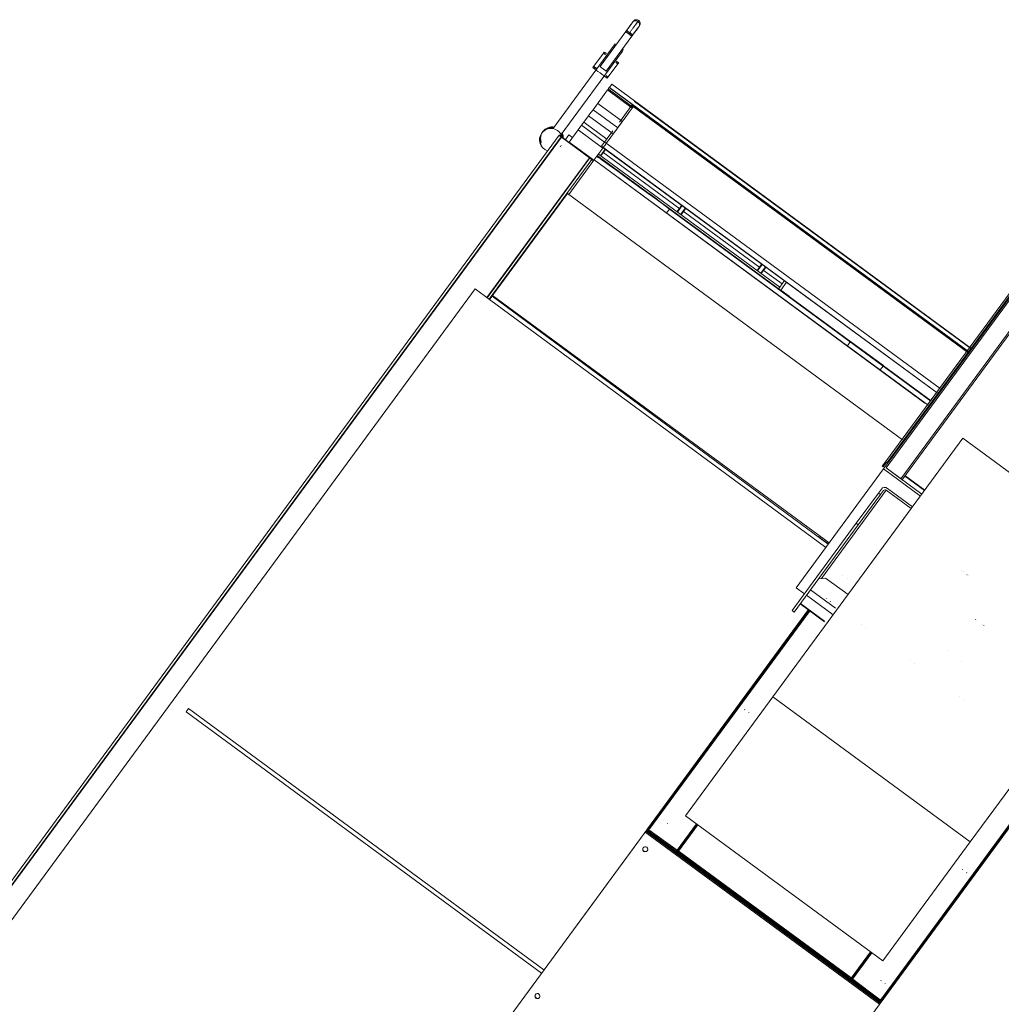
# Model space of a CAD drawing. Header units: metres. Extents: x 135583 to 135939, y 457896 to 458258.
# Tile 159 of 256: x 135758.92 to 135760.85, y 457918.9 to 457920.83. Entities that reach past the tile are written whole.
import ezdxf

# ---------------------------------------------------------------- set-up
doc = ezdxf.new("R2010")
doc.units = ezdxf.units.M
doc.layers.add('NIEUWE INSTALLATIE', color=250, linetype='Continuous', lineweight=0)

msp = doc.modelspace()

# ---------------------------------------------------------------- linework, layer by layer
at = {"layer": 'NIEUWE INSTALLATIE'}
for p, q in [((135760.1109, 457920.8031), (135760.0606, 457920.7346)), ((135760.0727, 457920.7257), (135760.123, 457920.7942)), ((135760.0886, 457920.7769), (135759.9698, 457920.6152)), ((135759.9826, 457920.5989), (135760.1047, 457920.7651)), ((135760.0902, 457920.7791), (135760.0886, 457920.7769)), ((135760.1047, 457920.7651), (135760.1063, 457920.7672)), ((135760.0674, 457920.7608), (135760.0467, 457920.7326)), ((135760.069, 457920.763), (135760.0675, 457920.7608)), ((135760.0749, 457920.7119), (135760.0956, 457920.7401)), ((135760.0957, 457920.7401), (135760.0972, 457920.7422)), ((135760.0469, 457920.6501), (135760.0754, 457920.6889)), ((135760.0754, 457920.6889), (135760.1238, 457920.6534)), ((135760.0787, 457920.6934), (135760.0767, 457920.6907)), ((135760.0768, 457920.6908), (135760.1251, 457920.6552)), ((135760.0789, 457920.6937), (135760.0787, 457920.6934)), ((135760.0787, 457920.6934), (135760.7831, 457920.176)), ((135760.0837, 457920.7001), (135760.0789, 457920.6937)), ((135760.7833, 457920.1762), (135760.0789, 457920.6937)), ((135760.788, 457920.1826), (135760.0837, 457920.7001)), ((135760.0469, 457920.6501), (135760.0953, 457920.6146)), ((135760.1044, 457920.6269), (135760.056, 457920.6625)), ((135760.123, 457920.6591), (135760.0985, 457920.6257)), ((135760.7823, 457920.1748), (135760.123, 457920.6591)), ((135760.1259, 457920.6562), (135760.7819, 457920.1743)), ((135760.1282, 457920.6661), (135760.7874, 457920.1818)), ((135760.0382, 457920.6383), (135760.029, 457920.6257)), ((135760.0382, 457920.6383), (135760.0409, 457920.6419)), ((135760.0382, 457920.6383), (135760.0866, 457920.6028)), ((135760.0178, 457920.6105), (135760.0001, 457920.5864)), ((135760.0245, 457920.6195), (135760.0178, 457920.6105)), ((135760.0662, 457920.575), (135760.0178, 457920.6105)), ((135760.029, 457920.6257), (135760.0245, 457920.6195)), ((135760.0245, 457920.6195), (135760.0696, 457920.5864)), ((135760.0741, 457920.5926), (135760.029, 457920.6257)), ((135760.0866, 457920.6028), (135760.0952, 457920.6145)), ((135756.4279, 457915.7647), (135759.9802, 457920.5999)), ((135759.9843, 457920.5969), (135756.4319, 457915.7617)), ((135759.985, 457920.5963), (135756.4327, 457915.7611)), ((135759.9467, 457920.6049), (135759.9462, 457920.6043)), ((135759.9483, 457920.6071), (135759.9478, 457920.6064)), ((135759.9803, 457920.5999), (135759.9805, 457920.6002)), ((135759.985, 457920.5963), (135760.0398, 457920.556)), ((135759.9853, 457920.5967), (135760.0401, 457920.5564)), ((135759.9926, 457920.5914), (135759.9996, 457920.601)), ((135760.0069, 457920.5956), (135759.9996, 457920.601)), ((135760.0859, 457920.6086), (135760.0638, 457920.5786)), ((135759.9825, 457920.5776), (135759.983, 457920.5783)), ((135759.9841, 457920.5798), (135759.9846, 457920.5804)), ((135759.9996, 457920.5856), (135760.0479, 457920.5501)), ((135760.0001, 457920.5864), (135760.0485, 457920.5509)), ((135760.0485, 457920.5509), (135760.0662, 457920.575)), ((135760.0711, 457920.5732), (135760.0615, 457920.5602)), ((135760.0623, 457920.5596), (135760.0719, 457920.5726)), ((135760.7218, 457920.0952), (135760.0638, 457920.5786)), ((135760.7218, 457920.0952), (135760.0638, 457920.5786)), ((135760.0662, 457920.575), (135760.0667, 457920.5756)), ((135760.0667, 457920.5756), (135760.7214, 457920.0947)), ((135760.7277, 457920.1032), (135760.0698, 457920.5866)), ((135760.0398, 457920.556), (135759.8385, 457920.282)), ((135759.8393, 457920.2814), (135760.0407, 457920.5555)), ((135760.0447, 457920.5525), (135759.8434, 457920.2785)), ((135760.0436, 457920.5539), (135760.045, 457920.5529)), ((135760.045, 457920.5529), (135760.0447, 457920.5526)), ((135760.0449, 457920.5528), (135760.0481, 457920.5504)), ((135760.6978, 457920.0747), (135760.0489, 457920.5515)), ((135760.7038, 457920.071), (135760.0492, 457920.5519)), ((135760.1579, 457920.4839), (135760.0549, 457920.5596)), ((135760.7099, 457920.0792), (135760.0553, 457920.5601)), ((135760.4129, 457920.302), (135760.0575, 457920.5631)), ((135760.2169, 457920.4559), (135760.0662, 457920.5666)), ((135760.0686, 457920.5686), (135760.0694, 457920.5693)), ((135760.0485, 457920.5509), (135759.9992, 457920.4838)), ((135760.0479, 457920.5501), (135760.0485, 457920.5509)), ((135761.0442, 457920.528), (135760.6185, 457919.9486)), ((135761.0354, 457920.5244), (135760.6203, 457919.9595)), ((135761.0474, 457920.5273), (135760.6217, 457919.9478)), ((135761.0386, 457920.5237), (135760.6235, 457919.9587)), ((135760.6507, 457919.9265), (135761.0764, 457920.506)), ((135760.6523, 457919.9237), (135761.0781, 457920.5031)), ((135759.8498, 457920.2855), (135759.9968, 457920.4856)), ((135759.9968, 457920.4856), (135760.6536, 457920.0031)), ((135760.1568, 457920.4855), (135760.1572, 457920.486)), ((135760.1729, 457920.4737), (135760.1568, 457920.4855)), ((135760.1733, 457920.4742), (135760.1572, 457920.486)), ((135760.1729, 457920.4737), (135760.1733, 457920.4742)), ((135760.1967, 457920.4554), (135760.1911, 457920.4477)), ((135760.1967, 457920.4554), (135760.7095, 457920.0786)), ((135760.221, 457920.4631), (135760.2114, 457920.45)), ((135760.2218, 457920.4625), (135760.2122, 457920.4495)), ((135760.2185, 457920.4597), (135760.2182, 457920.4588)), ((135760.2282, 457920.4578), (135760.2186, 457920.4447)), ((135760.2195, 457920.4441), (135760.229, 457920.4572)), ((135760.3741, 457920.3404), (135760.2234, 457920.4512)), ((135760.2257, 457920.4532), (135760.2266, 457920.4538)), ((135760.3781, 457920.3476), (135760.3685, 457920.3346)), ((135760.3789, 457920.3471), (135760.3693, 457920.334)), ((135760.3757, 457920.3443), (135760.3753, 457920.3433)), ((135760.3854, 457920.3423), (135760.3758, 457920.3293)), ((135760.3766, 457920.3287), (135760.3862, 457920.3417)), ((135760.4176, 457920.3085), (135760.3805, 457920.3357)), ((135760.3829, 457920.3377), (135760.3837, 457920.3384)), ((135760.4105, 457920.2988), (135760.4129, 457920.302)), ((135760.4129, 457920.302), (135760.4176, 457920.3085)), ((135760.4265, 457920.3121), (135760.4151, 457920.2966)), ((135760.4176, 457920.3085), (135760.4225, 457920.3151)), ((135758.6317, 457918.687), (135759.8158, 457920.2987)), ((135758.6318, 457918.6869), (135759.8159, 457920.2987)), ((135759.8158, 457920.2987), (135759.8441, 457920.2779)), ((135759.8159, 457920.2987), (135759.8158, 457920.2987)), ((135759.8441, 457920.2778), (135759.8489, 457920.2843)), ((135759.8498, 457920.2855), (135759.8489, 457920.2843)), ((135759.8489, 457920.2843), (135760.508, 457919.7982)), ((135760.5098, 457919.8006), (135759.8498, 457920.2855)), ((135760.5098, 457919.8006), (135759.8498, 457920.2855)), ((135760.4308, 457920.2842), (135760.4147, 457920.2961)), ((135760.4151, 457920.2966), (135760.4312, 457920.2847)), ((135759.8441, 457920.2778), (135760.5033, 457919.7917)), ((135760.5513, 457920.1949), (135760.5456, 457920.1872)), ((135760.5519, 457920.1956), (135760.5513, 457920.1949)), ((135760.6163, 457920.1483), (135760.5519, 457920.1956)), ((135760.6158, 457920.1475), (135760.6101, 457920.1398)), ((135760.6163, 457920.1483), (135760.6158, 457920.1475)), ((135760.1096, 457920.0934), (135760.1029, 457920.0983)), ((135760.7722, 457920.0058), (135760.3997, 457919.4987)), ((135760.7722, 457920.0058), (135761.159, 457919.7216)), ((135760.6203, 457919.9595), (135760.6141, 457919.951)), ((135760.6157, 457919.9498), (135760.6219, 457919.9583)), ((135760.4453, 457919.7128), (135760.6166, 457919.946)), ((135760.6141, 457919.951), (135760.6157, 457919.9498)), ((135760.6166, 457919.946), (135760.6185, 457919.9485)), ((135760.6166, 457919.946), (135760.6891, 457919.8927)), ((135760.6507, 457919.9265), (135760.6217, 457919.9478)), ((135760.6918, 457919.8963), (135760.6217, 457919.9478)), ((135760.6577, 457919.9325), (135760.6971, 457919.9036)), ((135760.6976, 457919.9043), (135760.6582, 457919.9332)), ((135760.6218, 457919.904), (135760.4948, 457919.7311)), ((135760.5631, 457919.8394), (135760.6065, 457919.8985)), ((135760.6105, 457919.8955), (135760.5671, 457919.8364)), ((135760.6124, 457919.9064), (135760.6065, 457919.8985)), ((135760.6065, 457919.8985), (135760.6105, 457919.8955)), ((135760.6105, 457919.8955), (135760.6164, 457919.9035)), ((135760.6218, 457919.904), (135760.6709, 457919.8679)), ((135760.6736, 457919.8715), (135760.6244, 457919.9076)), ((135760.5631, 457919.8394), (135760.4372, 457919.668)), ((135760.5671, 457919.8364), (135760.5631, 457919.8394)), ((135760.5671, 457919.8364), (135760.4413, 457919.6651)), ((135760.7694, 457919.746), (135760.7694, 457919.746)), ((135760.7724, 457919.7439), (135760.7724, 457919.7439)), ((135760.5028, 457919.7319), (135760.4894, 457919.7306)), ((135760.5028, 457919.7319), (135760.5471, 457919.6994)), ((135760.5368, 457919.736), (135760.5368, 457919.736)), ((135760.5449, 457919.7301), (135760.5449, 457919.7301)), ((135760.7801, 457919.7382), (135760.7802, 457919.7382)), ((135760.7831, 457919.736), (135760.7831, 457919.736)), ((135760.7865, 457919.2145), (135761.159, 457919.7216)), ((135760.4614, 457919.701), (135760.4453, 457919.7128)), ((135760.4734, 457919.7089), (135760.5226, 457919.6727)), ((135760.4655, 457919.6981), (135760.5179, 457919.6596)), ((135760.5042, 457919.6917), (135760.504, 457919.6914)), ((135760.512, 457919.6854), (135760.5121, 457919.6854)), ((135760.5121, 457919.6854), (135760.5123, 457919.6858)), ((135760.4697, 457919.6701), (135759.6573, 457918.5643)), ((135760.1537, 457919.24), (135760.4697, 457919.67)), ((135760.1544, 457919.2395), (135760.4704, 457919.6695)), ((135760.4721, 457919.6682), (135760.1562, 457919.2382)), ((135760.4724, 457919.668), (135760.1565, 457919.238)), ((135760.4372, 457919.668), (135760.4413, 457919.6651)), ((135760.453, 457919.681), (135760.5005, 457919.6461)), ((135760.4536, 457919.6819), (135760.5005, 457919.6474)), ((135760.797, 457919.6511), (135760.7969, 457919.6509)), ((135760.7989, 457919.6494), (135760.7989, 457919.6494)), ((135760.5726, 457919.6411), (135760.5726, 457919.6411)), ((135760.5806, 457919.6352), (135760.5806, 457919.6352)), ((135760.811, 457919.6405), (135760.811, 457919.6406)), ((135760.813, 457919.6391), (135760.8132, 457919.6392)), ((135760.7431, 457919.5892), (135760.743, 457919.5891)), ((135760.6693, 457919.5701), (135760.6693, 457919.5701)), ((135760.7702, 457919.5692), (135760.7702, 457919.5692)), ((135760.6773, 457919.5641), (135760.6773, 457919.5642)), ((135760.3997, 457919.4987), (135760.2285, 457919.2656)), ((135760.3997, 457919.4987), (135760.7865, 457919.2145)), ((135760.766, 457919.499), (135760.766, 457919.499)), ((135760.774, 457919.4931), (135760.774, 457919.4931)), ((135759.2489, 457919.4694), (135759.2536, 457919.4759)), ((135759.2536, 457919.4759), (135759.9506, 457918.9635)), ((135760.3444, 457919.4741), (135760.3441, 457919.4738)), ((135759.2489, 457919.4694), (135759.9459, 457918.957)), ((135760.3522, 457919.4679), (135760.3524, 457919.4682)), ((135760.3522, 457919.4678), (135760.3522, 457919.4679)), ((135760.1168, 457918.2268), (135760.9291, 457919.3325)), ((135760.6104, 457918.9045), (135760.9263, 457919.3346)), ((135760.6107, 457918.9043), (135760.9266, 457919.3343)), ((135760.9284, 457919.333), (135760.6125, 457918.903)), ((135760.2285, 457919.2656), (135760.6153, 457918.9815)), ((135760.1537, 457919.2399), (135760.1527, 457919.2385)), ((135760.1537, 457919.24), (135760.1537, 457919.2399)), ((135760.1561, 457919.2381), (135760.1537, 457919.2399)), ((135760.1537, 457919.2399), (135760.613, 457918.9024)), ((135760.2119, 457919.1982), (135760.1544, 457919.2395)), ((135760.1845, 457919.2565), (135760.1843, 457919.2562)), ((135760.1923, 457919.2503), (135760.1926, 457919.2506)), ((135760.1923, 457919.2503), (135760.1923, 457919.2503)), ((135760.2499, 457919.2499), (135760.2119, 457919.1982)), ((135760.2123, 457919.198), (135760.2502, 457919.2497)), ((135760.214, 457919.1967), (135760.252, 457919.2484)), ((135760.2147, 457919.1962), (135760.2526, 457919.2479)), ((135759.6944, 457918.6147), (135760.1491, 457919.2336)), ((135760.6085, 457918.8962), (135760.1491, 457919.2336)), ((135760.1509, 457919.236), (135760.1507, 457919.2358)), ((135760.1507, 457919.2358), (135760.6101, 457918.8984)), ((135760.6102, 457918.8986), (135760.1509, 457919.236)), ((135760.1527, 457919.2385), (135760.1519, 457919.2375)), ((135760.1519, 457919.2375), (135760.6113, 457918.9)), ((135760.1525, 457919.2383), (135760.6119, 457918.9008)), ((135760.1526, 457919.2384), (135760.612, 457918.901)), ((135760.1562, 457919.2382), (135760.1561, 457919.2381)), ((135760.214, 457919.1967), (135760.1565, 457919.238)), ((135760.1647, 457919.2295), (135760.1629, 457919.2271)), ((135760.1664, 457919.2319), (135760.1647, 457919.2295)), ((135760.171, 457919.2212), (135760.1727, 457919.2236)), ((135760.1727, 457919.2236), (135760.1745, 457919.226)), ((135760.8475, 457919.2215), (135760.6131, 457918.9025)), ((135760.1455, 457919.2033), (135760.1452, 457919.203)), ((135760.1452, 457919.203), (135760.1452, 457919.203)), ((135760.6153, 457918.9815), (135760.7865, 457919.2145)), ((135760.1533, 457919.1971), (135760.1535, 457919.1974)), ((135760.1533, 457919.1971), (135760.1533, 457919.1971)), ((135760.2157, 457919.1959), (135760.2139, 457919.1935)), ((135760.5508, 457918.9461), (135760.214, 457919.1935)), ((135760.5526, 457918.9485), (135760.2157, 457919.196)), ((135760.7715, 457919.1603), (135760.7713, 457919.16)), ((135760.7715, 457919.1604), (135760.7715, 457919.1603)), ((135760.7793, 457919.1541), (135760.7796, 457919.1544)), ((135760.7793, 457919.154), (135760.7793, 457919.1541)), ((135760.7796, 457919.1544), (135760.7796, 457919.1544)), ((135760.5911, 457918.9992), (135760.5532, 457918.9476)), ((135760.5918, 457918.9987), (135760.5538, 457918.9471)), ((135760.5935, 457918.9974), (135760.5556, 457918.9458)), ((135760.5559, 457918.9456), (135760.5939, 457918.9972)), ((135760.5525, 457918.9484), (135760.5508, 457918.946)), ((135760.6104, 457918.9045), (135760.5538, 457918.9471)), ((135760.6125, 457918.903), (135760.5559, 457918.9456)), ((135760.6117, 457918.9427), (135760.6114, 457918.9424)), ((135760.6117, 457918.9428), (135760.6117, 457918.9427)), ((135760.6195, 457918.9365), (135760.6197, 457918.9368)), ((135760.6195, 457918.9365), (135760.6195, 457918.9365)), ((135760.6197, 457918.9368), (135760.6197, 457918.9369)), ((135759.9339, 457918.9153), (135759.9338, 457918.9153)), ((135759.9341, 457918.9156), (135759.9339, 457918.9153)), ((135760.5918, 457918.9157), (135760.59, 457918.9133)), ((135760.5936, 457918.9181), (135760.5918, 457918.9157)), ((135760.5999, 457918.9098), (135760.6016, 457918.9122)), ((135759.9419, 457918.9094), (135759.9421, 457918.9097)), ((135759.9419, 457918.9094), (135759.9419, 457918.9094)), ((135760.5981, 457918.9074), (135760.5999, 457918.9098)), ((135760.6102, 457918.8986), (135760.6085, 457918.8962)), ((135760.612, 457918.901), (135760.6098, 457918.898)), ((135760.6101, 457918.8984), (135760.6102, 457918.8986)), ((135760.6106, 457918.9042), (135760.6107, 457918.9043)), ((135760.613, 457918.9024), (135760.6106, 457918.9042)), ((135760.6113, 457918.9), (135760.612, 457918.901)), ((135760.612, 457918.901), (135760.6131, 457918.9024)), ((135760.613, 457918.9024), (135760.6131, 457918.9025))]:
    msp.add_line(p, q, dxfattribs=at)
at = {"layer": 'NIEUWE INSTALLATIE', "flags": 128}
for points in [[(135760.1231, 457920.8197), (135760.1234, 457920.8201), (135760.1245, 457920.8216), (135760.1254, 457920.8228), (135760.1259, 457920.8234), (135760.1259, 457920.8235), (135760.1255, 457920.8229), (135760.1247, 457920.8219), (135760.1237, 457920.8204), (135760.1231, 457920.8197)], [(135760.1243, 457920.8213), (135760.1246, 457920.8217), (135760.1259, 457920.8229), (135760.1274, 457920.8238), (135760.1291, 457920.8243), (135760.1308, 457920.8244), (135760.1322, 457920.8242), (135760.1338, 457920.8236), (135760.1348, 457920.823)], [(135760.1259, 457920.8235), (135760.1262, 457920.8239), (135760.1275, 457920.8251), (135760.129, 457920.826), (135760.1307, 457920.8265), (135760.1324, 457920.8266), (135760.1338, 457920.8264), (135760.1354, 457920.8257), (135760.1364, 457920.8251)], [(135760.1348, 457920.823), (135760.1361, 457920.8218), (135760.1371, 457920.8203), (135760.1377, 457920.8187), (135760.1379, 457920.8169), (135760.1377, 457920.8152), (135760.1371, 457920.8136), (135760.1364, 457920.8125)], [(135760.1364, 457920.8251), (135760.1377, 457920.8239), (135760.1387, 457920.8225), (135760.1393, 457920.8209), (135760.1395, 457920.8191), (135760.1393, 457920.8174), (135760.1387, 457920.8158), (135760.138, 457920.8146)], [(135760.1111, 457920.8033), (135760.1127, 457920.8055), (135760.1146, 457920.8081), (135760.1168, 457920.8111), (135760.1193, 457920.8145), (135760.1218, 457920.8179), (135760.1229, 457920.8194), (135760.1238, 457920.8206), (135760.1243, 457920.8212), (135760.1243, 457920.8213), (135760.1239, 457920.8207), (135760.1231, 457920.8197), (135760.1221, 457920.8183), (135760.1209, 457920.8166), (135760.1181, 457920.8129), (135760.1155, 457920.8094), (135760.1128, 457920.8056), (135760.1118, 457920.8044), (135760.1109, 457920.8031)], [(135760.123, 457920.7942), (135760.1246, 457920.7964), (135760.1265, 457920.799), (135760.1287, 457920.802), (135760.1312, 457920.8054), (135760.1338, 457920.8089), (135760.1349, 457920.8104), (135760.1358, 457920.8116), (135760.1363, 457920.8123), (135760.1364, 457920.8124), (135760.136, 457920.8119), (135760.1353, 457920.8109), (135760.1342, 457920.8095), (135760.1331, 457920.8079), (135760.1304, 457920.8042), (135760.1278, 457920.8007), (135760.1251, 457920.797), (135760.1241, 457920.7957), (135760.1232, 457920.7945)], [(135760.1358, 457920.8116), (135760.1365, 457920.8126), (135760.1374, 457920.8138), (135760.1379, 457920.8145), (135760.138, 457920.8146), (135760.1376, 457920.8141), (135760.1369, 457920.8131), (135760.1358, 457920.8117)]]:
    msp.add_lwpolyline(points, dxfattribs=at)
at = {"layer": 'NIEUWE INSTALLATIE'}
for centre, major_axis, ratio, start_param, end_param in [((135760.117, 457920.7987), (-0.00604, 0.00444), 0.006745, 4.712389, 6.283185), ((135760.117, 457920.7987), (-0.00604, 0.00444), 0.006745, 0.000005, 1.570796), ((135760.1171, 457920.7989), (-0.00604, 0.00444), 0.006746, 4.712389, 6.28318), ((135760.1171, 457920.7989), (-0.00604, 0.00444), 0.006745, 0, 1.570796), ((135760.1186, 457920.8008), (-0.00604, 0.00444), 0.006745, 4.712389, 6.283185), ((135760.1186, 457920.8008), (-0.00604, 0.00444), 0.006745, 0.000005, 1.570796), ((135760.1187, 457920.8011), (-0.00604, 0.00444), 0.006745, 0, 1.570796), ((135760.1187, 457920.8011), (-0.00604, 0.00444), 0.006746, 4.712389, 6.28318), ((135760.117, 457920.7987), (-0.00604, 0.00444), 0.006745, 1.570796, 3.141588), ((135760.117, 457920.7987), (-0.00604, 0.00444), 0.006745, 3.141593, 4.712389), ((135760.1171, 457920.7989), (-0.00604, 0.00444), 0.006745, 1.570796, 3.141591), ((135760.1171, 457920.7989), (-0.00604, 0.00444), 0.006746, 3.141598, 4.712389), ((135760.1186, 457920.8008), (-0.00604, 0.00444), 0.006746, 1.570796, 3.141588), ((135760.1186, 457920.8008), (-0.00604, 0.00444), 0.006745, 3.141593, 4.712389), ((135760.1187, 457920.8011), (-0.00604, 0.00444), 0.006745, 1.570796, 3.141593), ((135760.1187, 457920.8011), (-0.00604, 0.00444), 0.006745, 3.141599, 4.712389), ((135760.0966, 457920.771), (-0.00806, 0.00592), 0.006745, 5.759587, 6.806784), ((135760.0982, 457920.7731), (-0.00806, 0.00592), 0.006745, 5.759587, 6.806784), ((135760.0966, 457920.771), (-0.00806, 0.00592), 0.006745, 2.617995, 3.665191), ((135760.0982, 457920.7731), (-0.00806, 0.00592), 0.006745, 2.617994, 3.665192), ((135760.0815, 457920.7504), (-0.0141, 0.0104), 0.006745, 5.497787, 7.068583), ((135760.0831, 457920.7526), (-0.0141, 0.0104), 0.006745, 5.497787, 7.068583), ((135760.0831, 457920.7526), (-0.0141, 0.0104), 0.006745, 2.356195, 3.926991), ((135760.0608, 457920.7222), (-0.0141, 0.0104), 0.006745, 5.497787, 7.853982), ((135760.0624, 457920.7244), (-0.0141, 0.0104), 0.006745, 5.370952, 7.18009), ((135760.0666, 457920.7302), (-0.00604, 0.00444), 0.006745, 5.235988, 6.283185), ((135760.0666, 457920.7302), (-0.00604, 0.00444), 0.006745, 6.283185, 9.424778), ((135760.0666, 457920.7302), (-0.00604, 0.00444), 0.006745, 3.141593, 4.18879), ((135760.0815, 457920.7504), (-0.0141, 0.0104), 0.006745, 2.356195, 3.926991), ((135760.0608, 457920.7222), (-0.0141, 0.0104), 0.006745, 1.570796, 3.926991), ((135760.0624, 457920.7244), (-0.0141, 0.0104), 0.006745, 2.356194, 3.926991), ((135760.0471, 457920.6504), (0.0089, 0.0121), 0.000001, 3.141593, 4.684534), ((135760.0955, 457920.6149), (-0.0296, -0.0403), 0.000001, 0.297947, 3.43954), ((135759.9644, 457920.5909), (-0.0181, 0.0133), 0.999977, 4.032711, 6.283327), ((135759.9648, 457920.5916), (-0.0181, 0.0133), 0.999977, 5.121871, 6.283151), ((135759.966, 457920.5931), (-0.0181, 0.0133), 0.999977, 5.121882, 6.283162), ((135759.9664, 457920.5938), (-0.0181, 0.0133), 0.999977, 5.121906, 6.283185), ((135759.9644, 457920.5909), (-0.0181, 0.0133), 0.999977, 6.283116, 8.168072), ((135759.9648, 457920.5916), (-0.0181, 0.0133), 0.999977, 0.000074, 1.18714), ((135759.966, 457920.5931), (-0.0181, 0.0133), 0.999977, 0.231784, 1.024617), ((135759.9664, 457920.5938), (-0.0181, 0.0133), 0.999977, 0.301513, 0.955204), ((135759.9851, 457920.5963), (-0.00484, 0.00355), 0.006745, 0, 1.570796), ((135759.9853, 457920.5967), (-0.00484, 0.00355), 0.006745, 4.712389, 6.283185), ((135759.9648, 457920.5916), (-0.0181, 0.0133), 0.999977, 4.005736, 4.302791), ((135759.9853, 457920.5967), (-0.000806, 0.000592), 0.006745, 4.712389, 6.283185), ((135759.966, 457920.5931), (-0.0181, 0.0133), 0.999977, 3.860742, 4.30299), ((135759.9664, 457920.5938), (-0.0181, 0.0133), 0.999977, 3.79833, 4.302805), ((135760.0399, 457920.5561), (-0.00484, 0.00355), 0.006745, 1.570796, 2.356195), ((135760.0401, 457920.5564), (-0.000806, 0.000592), 0.006745, 3.141593, 4.712389), ((135760.0401, 457920.5564), (-0.00484, 0.00355), 0.006745, 3.141593, 4.712389), ((135760.196, 457920.4544), (-0.1418, 0.1042), 0.006745, 4.712389, 6.283185), ((135760.196, 457920.4544), (-0.1451, 0.1066), 0.006745, 5.478059, 6.021386), ((135760.6227, 457919.9577), (-0.00242, 0.00178), 0.438371, 4.712389, 6.283185), ((135760.6227, 457919.9577), (-0.000806, 0.000592), 0.438371, 4.712389, 6.283186), ((135760.6196, 457919.9011), (-0.00725, 0.00533), 0.898794, 4.712389, 6.283185), ((135760.6196, 457919.9011), (-0.00322, 0.00237), 0.898794, 4.712389, 6.283185), ((135760.5003, 457919.8046), (-0.0121, 0.0089), 0.006745, 3.971908, 6.283185), ((135760.5003, 457919.8046), (-0.0121, 0.0089), 0.006745, 0, 2.311277), ((135760.1491, 457919.2336), (0.00355, 0.00484), 0.000001, 5.37183, 6.931684), ((135760.1586, 457919.2364), (-0.00484, 0.00355), 0.006745, 5.759587, 6.283186), ((135760.1491, 457919.2336), (0.00178, 0.00242), 0.000001, 0.785398, 1.564051), ((135760.1586, 457919.2364), (-0.00242, 0.00178), 0.006745, 5.759587, 6.283188), ((135760.1669, 457919.2241), (-0.00403, 0.00296), 0.006745, 6.283181, 9.424778), ((135760.1669, 457919.2241), (-0.00403, 0.00296), 0.006746, 3.958504, 5.466275), ((135760.1687, 457919.2265), (-0.00403, 0.00296), 0.006745, 6.283183, 9.424778), ((135760.1687, 457919.2265), (-0.00403, 0.00296), 0.006745, 6.283183, 9.424778), ((135760.1687, 457919.2265), (-0.00403, 0.00296), 0.006745, 3.958503, 5.466274), ((135760.1687, 457919.2265), (-0.00403, 0.00296), 0.006745, 3.958503, 5.466274), ((135760.1495, 457919.2004), (-0.00403, 0.00296), 0.999977, 6.282976, 9.360992), ((135760.1492, 457919.2), (-0.00403, 0.00296), 0.999977, 0, 3.141593), ((135760.1495, 457919.2004), (-0.00403, 0.00296), 0.999977, 0.000468, 1.571264), ((135760.1492, 457919.2), (-0.00403, 0.00296), 0.999977, 3.141437, 6.283029), ((135760.1495, 457919.2004), (-0.00403, 0.00296), 0.999977, 1.571108, 3.078329), ((135760.2099, 457919.1998), (-0.00242, 0.00178), 0.006745, 2.617994, 2.879794), ((135760.21, 457919.2), (-0.00484, 0.00355), 0.006745, 3.141593, 3.926991), ((135760.2099, 457919.1998), (-0.00484, 0.00355), 0.006745, 2.617994, 3.141594), ((135760.558, 457918.944), (-0.00484, 0.00355), 0.006745, 0.000001, 0.523599), ((135760.5582, 457918.9442), (-0.00484, 0.00355), 0.006745, 5.497787, 6.283185), ((135760.558, 457918.944), (-0.00242, 0.00178), 0.006746, 0.261798, 0.523599), ((135759.9379, 457918.9123), (-0.00403, 0.00296), 0.999977, 0.000468, 3.142061), ((135759.9381, 457918.9127), (-0.00403, 0.00296), 0.999977, 6.282718, 9.42431), ((135759.9381, 457918.9127), (-0.00403, 0.00296), 0.999977, 6.283029, 7.853826), ((135759.9379, 457918.9123), (-0.00403, 0.00296), 0.999977, 3.141437, 6.283029), ((135760.594, 457918.9103), (-0.00403, 0.00296), 0.006745, 0.000002, 3.141593), ((135760.594, 457918.9103), (-0.00403, 0.00296), 0.006745, 3.958503, 5.466275), ((135760.5958, 457918.9127), (-0.00403, 0.00296), 0.006745, 0.000002, 3.141593), ((135760.5958, 457918.9127), (-0.00403, 0.00296), 0.006745, 0.000002, 3.141593), ((135760.5958, 457918.9127), (-0.00403, 0.00296), 0.006745, 3.958504, 5.466275), ((135760.5958, 457918.9127), (-0.00403, 0.00296), 0.006745, 3.958504, 5.466275), ((135759.9381, 457918.9127), (-0.00403, 0.00296), 0.999977, 1.570329, 3.141125), ((135760.6083, 457918.906), (-0.00242, 0.00178), 0.006746, 3.141593, 3.665188), ((135760.6083, 457918.906), (-0.00484, 0.00355), 0.006745, 3.141594, 3.665191)]:
    msp.add_ellipse(centre, major_axis=major_axis, ratio=ratio, start_param=start_param, end_param=end_param, dxfattribs=at)
msp.add_ellipse((135760.0955, 457920.6149), major_axis=(-0.0089, -0.0121), ratio=0.000001, dxfattribs=at)
for points, knots in [([(135760.1348, 457920.823), (135760.1348, 457920.8229), (135760.1347, 457920.8229), (135760.1345, 457920.8225), (135760.134, 457920.8219), (135760.1334, 457920.8211), (135760.1327, 457920.82), (135760.1318, 457920.8188), (135760.1307, 457920.8174), (135760.1295, 457920.8158), (135760.1282, 457920.814), (135760.1269, 457920.8121), (135760.1254, 457920.8101), (135760.1232, 457920.8072), (135760.1203, 457920.8032), (135760.118, 457920.8001), (135760.1169, 457920.7986)], [0.5, 0.5, 0.5, 0.5, 0.53125, 0.5625, 0.59375, 0.625, 0.65625, 0.6875, 0.71875, 0.75, 0.78125, 0.8125, 0.84375, 0.875, 0.9375, 1, 1, 1, 1]), ([(135760.1255, 457920.8102), (135760.1255, 457920.8103), (135760.126, 457920.811), (135760.1271, 457920.8124), (135760.1284, 457920.8142), (135760.1297, 457920.816), (135760.1309, 457920.8176), (135760.1319, 457920.819), (135760.1328, 457920.8202), (135760.1335, 457920.8212), (135760.1341, 457920.822), (135760.1345, 457920.8226), (135760.1348, 457920.8229), (135760.1348, 457920.823), (135760.1348, 457920.823)], [0.1540368, 0.1540368, 0.1540368, 0.1540368, 0.15625, 0.1875, 0.21875, 0.25, 0.28125, 0.3125, 0.34375, 0.375, 0.40625, 0.4375, 0.46875, 0.4979098, 0.4979098, 0.4979098, 0.4979098]), ([(135760.1349, 457920.8231), (135760.135, 457920.8232), (135760.1353, 457920.8236), (135760.1357, 457920.8242), (135760.1361, 457920.8247), (135760.1364, 457920.8251), (135760.1364, 457920.8251), (135760.1364, 457920.8251)], [0.3656557, 0.3656557, 0.3656557, 0.3656557, 0.375, 0.40625, 0.4375, 0.46875, 0.4979098, 0.4979098, 0.4979098, 0.4979098]), ([(135760.1364, 457920.8251), (135760.1364, 457920.8251), (135760.1363, 457920.825), (135760.1361, 457920.8247), (135760.1356, 457920.8241), (135760.1352, 457920.8235), (135760.1349, 457920.8231), (135760.1349, 457920.823)], [0.5, 0.5, 0.5, 0.5, 0.53125, 0.5625, 0.59375, 0.625, 0.6312095, 0.6312095, 0.6312095, 0.6312095])]:
    msp.add_open_spline(points, degree=3, knots=knots, dxfattribs=at)

doc.saveas('drawing.dxf')
